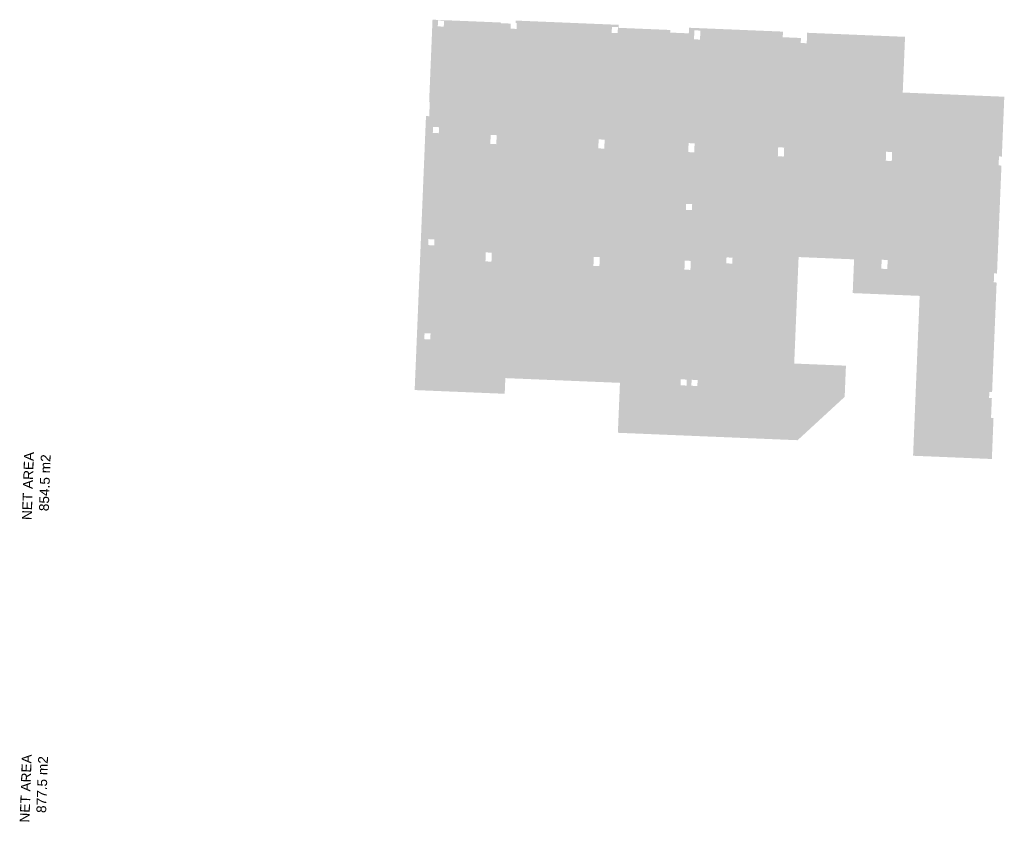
# Model space of a CAD drawing. Header units: millimetres. Extents: x 941089 to 2922714, y 799810 to 1997150.
# Tile 96 of 99: x 960108 to 1025710, y 1005257 to 1058664. Entities that reach past the tile are written whole.
import ezdxf

# ---------------------------------------------------------------- set-up
doc = ezdxf.new("R2010")
doc.units = ezdxf.units.MM
doc.header["$LTSCALE"] = 10
doc.linetypes.add('DASHDOT', pattern=[1, 0.5, -0.25, 0, -0.25])
for name, color, linetype in [('FO-00$0$25', 21, 'Continuous'), ('FO-00$0$TEXT-35', 21, 'Continuous'), ('REVISION', 1, 'DASHDOT')]:
    doc.layers.add(name, color=color, linetype=linetype)
doc.styles.add('FO-00$0$Arial', font='ARIAL.TTF')

# ---------------------------------------------------------------- blocks, each defined once
blk = doc.blocks.new('FO-00')
at = {"layer": 'FO-00$0$25'}
h = blk.add_hatch(color=254, dxfattribs=at)
h.paths.add_polyline_path([(992466.1, 1034784.7), (992422.9, 1033740.4), (986424, 1033988.3), (987178.4, 1052242.9), (987393.2, 1052234), (987433.3, 1053203.2), (987388.3, 1053205), (987613.9, 1058663.8), (992174.5, 1058475.3), (992172.6, 1058430.4), (992824.3, 1058403.4), (992810.3, 1058065.9), (993210, 1058049.4), (993226.5, 1058449), (993144.3, 1058452.4), (993150.6, 1058605.1), (1000017.7, 1058321.3), (1000009.4, 1058121.5), (1003453.4, 1057979.4), (1003446.2, 1057805.3), (1004689.3, 1057754), (1004703.9, 1058127.3), (1010962.7, 1057868.8), (1010947.2, 1057495.3), (1012160.3, 1057445.2), (1012146.5, 1057111.1), (1012546.1, 1057094.6), (1012575, 1057792.2), (1019096.6, 1057522.7), (1019096.6, 1057522.7), (1019065.8, 1056775.3), (1018943.3, 1053810.9), (1021308.3, 1053713.2), (1025710, 1053531.3), (1025545.3, 1049545.5), (1025355, 1049553.4), (1025330.1, 1048953.9), (1025520.5, 1048946), (1025223.2, 1041752), (1025033, 1041759.9), (1025008.1, 1041160.5), (1025198.4, 1041152.6), (1024897, 1033857.5), (1024712.1, 1033865.2), (1024695.6, 1033465.6), (1024880.4, 1033457.9), (1024825.9, 1032139), (1024990.7, 1032132.6), (1024882.1, 1029395.3), (1019631.6, 1029611.8), (1020070, 1040263.5), (1015608.8, 1040447.9), (1015701.4, 1042696.6), (1012004.5, 1042848.7), (1011886.7, 1039986.1), (1011798.9, 1037853.8), (1011712.6, 1035755.1), (1015159.6, 1035613), (1015073.9, 1033534.5), (1011937.8, 1030647.1), (999964.1, 1031141.9), (1000101.6, 1034469)])
h.paths.add_polyline_path([(987066.1, 1037380.5), (987082.6, 1037780.1), (987482.2, 1037763.6), (987465.7, 1037363.9)], flags=16)
h.paths.add_polyline_path([(987324.2, 1043644.8), (987340.7, 1044044.5), (987740.4, 1044028), (987723.8, 1043628.3)], flags=16)
h.paths.add_polyline_path([(987632.1, 1051118.3), (987648.6, 1051518), (988048.2, 1051501.5), (988031.7, 1051101.8)], flags=16)
h.paths.add_polyline_path([(987963.7, 1058217.9), (987980.2, 1058617.6), (988379.9, 1058601.1), (988363.4, 1058201.4)], flags=16)
h.paths.add_polyline_path([(991463.8, 1050386.6), (991488.5, 1050986), (991888.3, 1050969.5), (991863.5, 1050370.1)], flags=16)
h.paths.add_polyline_path([(991140.3, 1042560.2), (991165.1, 1043159.6), (991564.9, 1043143.1), (991540.1, 1042543.7)], flags=16)
h.paths.add_polyline_path([(998334.1, 1042262.9), (998358.8, 1042862.3), (998758.6, 1042845.8), (998733.8, 1042246.4)], flags=16)
h.paths.add_polyline_path([(998658.4, 1050089.3), (998683.2, 1050688.7), (999083, 1050672.2), (999058.2, 1050072.7)], flags=16)
h.paths.add_polyline_path([(999551.1, 1057786.2), (999567.6, 1058185.9), (999967.2, 1058169.3), (999950.7, 1057769.7)], flags=16)
h.paths.add_polyline_path([(1005036, 1057355.3), (1005060.7, 1057954.7), (1005460.5, 1057938.2), (1005435.7, 1057338.8)], flags=16)
h.paths.add_polyline_path([(1004650.7, 1049841.9), (1004675.5, 1050441.2), (1005075.2, 1050424.7), (1005050.4, 1049825.4)], flags=16)
h.paths.add_polyline_path([(1004497, 1045994.5), (1004513.4, 1046393.1), (1004913.1, 1046376.6), (1004896.6, 1045978)], flags=16)
h.paths.add_polyline_path([(1004397.8, 1042011.4), (1004422.6, 1042610.8), (1004822.3, 1042594.3), (1004797.5, 1041994.8)], flags=16)
h.paths.add_polyline_path([(1004137.6, 1034304.3), (1004154.1, 1034703.9), (1004553.8, 1034687.4), (1004537.3, 1034287.8)], flags=16)
h.paths.add_polyline_path([(1004859.9, 1034274.4), (1004876.4, 1034673), (1005276.1, 1034656.5), (1005259.6, 1034257.9)], flags=16)
h.paths.add_polyline_path([(1007185.5, 1042428.5), (1007201.9, 1042827.1), (1007601.7, 1042810.6), (1007585.2, 1042412)], flags=16)
h.paths.add_polyline_path([(1010619.4, 1049561.8), (1010644.2, 1050161.2), (1011044, 1050144.7), (1011019.2, 1049545.2)], flags=16)
h.paths.add_polyline_path([(1017813.3, 1049264.6), (1017838.1, 1049863.9), (1018237.8, 1049847.4), (1018213, 1049248)], flags=16)
h.paths.add_polyline_path([(1017514.8, 1042070.6), (1017539.5, 1042670), (1017939.3, 1042653.5), (1017914.5, 1042054)], flags=16)
at = {"layer": 'FO-00$0$TEXT-35', "color": 7, "style": 'FO-00$0$Arial'}
for s, p in [('NET AREA', (960903.8, 1025320.6)), ('854.5 m2', (962041.7, 1025910.7)), ('NET AREA', (960754.1, 1005167.5)), ('877.5 m2', (961865.4, 1005802.1))]:
    blk.add_text(s, height=650, rotation=88.050726, dxfattribs=at).set_placement(p)

msp = doc.modelspace()

# ---------------------------------------------------------------- block references
at = {"layer": 'REVISION'}
msp.add_blockref('FO-00', (0, 0), dxfattribs=at)

doc.saveas('drawing.dxf')
